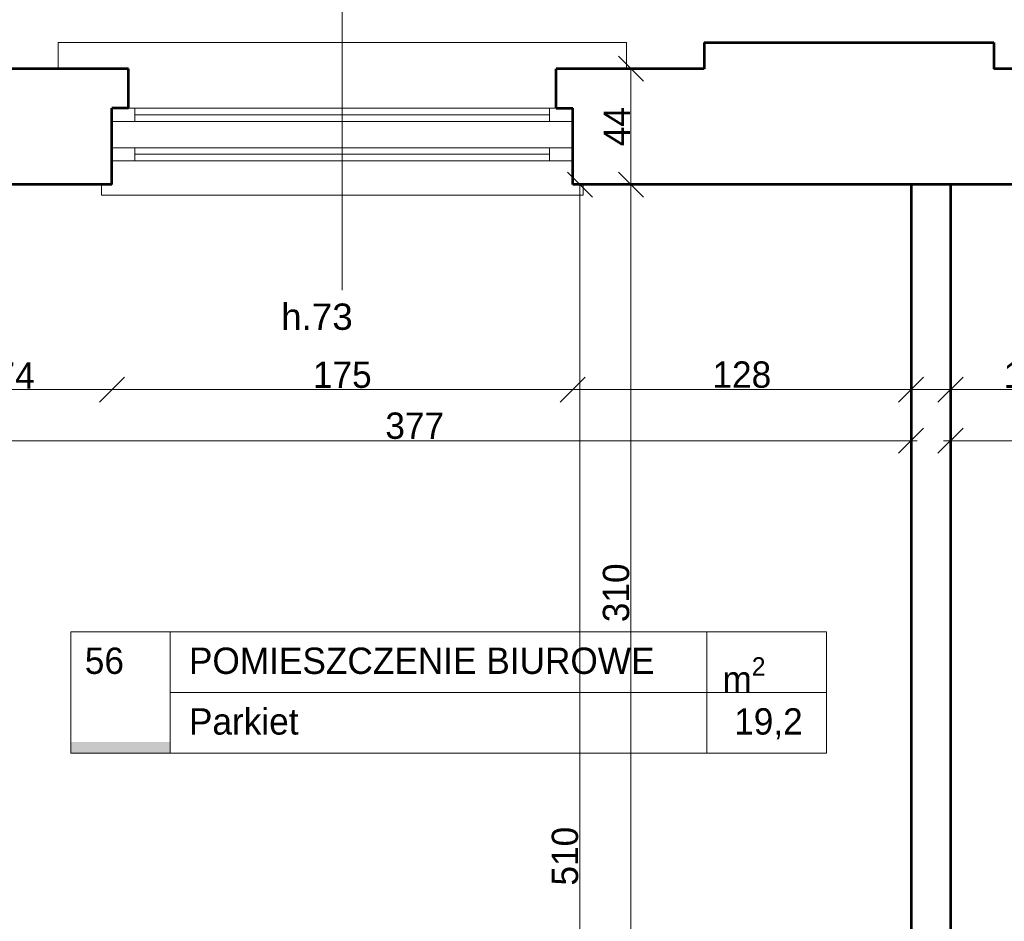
# Model space of a CAD drawing. Header units: inches. Extents: x -21887 to 84279, y -131485 to 67836.
# Tile 224 of 256: x 35205 to 38945, y 57773 to 61197. Entities that reach past the tile are written whole.
import ezdxf

# ---------------------------------------------------------------- set-up
doc = ezdxf.new("R2010")
doc.units = ezdxf.units.IN
doc.header["$MEASUREMENT"] = 0
doc.linetypes.add('Dashed copy', pattern=[200, 100, -100])
doc.layers.get('0').update_dxf_attribs({"lineweight": 13})
doc.layers.get('Defpoints').update_dxf_attribs({"lineweight": 13})
for name, color, linetype, lineweight in [('AI_MURY', 7, 'Continuous', 53), ('Dimensioning', 7, 'Continuous', 13), ('DRZWI', 7, 'Continuous', 13), ('dzialowki', 7, 'Continuous', 53), ('OPISY TABELKI', 7, 'Continuous', 13), ('PODCIAGI', 7, 'Continuous', 13)]:
    doc.layers.add(name, color=color, linetype=linetype, lineweight=lineweight)
doc.styles.add('GENERATED_STYLE_7', font='txt')
doc.styles.add('GENERATED_STYLE_8', font='txt')
doc.styles.add('GENERATED_STYLE_9', font='txt')
doc.styles.add('Style-Courier New', font='txt')
doc.dimstyles.new('Dimstyle_4', dxfattribs={"dimtxt": 100, "dimasz": 95, "dimexe": 0, "dimexo": 0, "dimgap": 0.09, "dimtad": 1, "dimdec": 0, "dimlfac": 0.1, "dimzin": 0, "dimdsep": 46, "dimlunit": 5, "dimtxsty": 'GENERATED_STYLE_7', "dimblk": 'ARROWHEAD_6', "dimcen": 0.09, "dimclrd": 161, "dimclre": 161, "dimclrt": 7, "dimadec": 0, "dimazin": 0, "dimtfac": 1, "dimtdec": 0, "dimtmove": 0, "dimatfit": 3, "dimfxl": 0, "dimtolj": 1, "dimtzin": 0, "dimarcsym": 0})
doc.dimstyles.new('Dimstyle_5', dxfattribs={"dimtxt": 100, "dimasz": 95, "dimexe": 0.18, "dimexo": 0, "dimgap": 0.09, "dimtad": 1, "dimtih": 1, "dimtoh": 1, "dimdec": 0, "dimlfac": 0.1, "dimzin": 0, "dimdsep": 46, "dimlunit": 5, "dimtxsty": 'GENERATED_STYLE_7', "dimblk": 'ARROWHEAD_6', "dimcen": 0.09, "dimclrd": 161, "dimclre": 161, "dimclrt": 7, "dimadec": 0, "dimazin": 0, "dimtfac": 1, "dimtdec": 0, "dimtmove": 0, "dimatfit": 3, "dimfxl": 0, "dimtolj": 1, "dimtzin": 0, "dimarcsym": 0})

# ---------------------------------------------------------------- blocks, each defined once
blk = doc.blocks.new('ARROWHEAD_6')
at = {"color": 0, "linetype": 'Continuous'}
for p, q in [((-0.5, -0.5), (0.5, 0.5)), ((0, 0), (-1, 0))]:
    blk.add_line(p, q, dxfattribs=at)
blk = doc.blocks.new('*U170')
at = {"layer": 'Defpoints', "color": 0, "linetype": 'Continuous'}
for p in [(37332.9, 60570.7), (38590.5, 60570.7), (37332.9, 55470.7)]:
    blk.add_point(p, dxfattribs=at)
at = {"layer": 'Dimensioning', "color": 161, "linetype": 'Continuous', "lineweight": -2}
for p, q in [((37333.1, 60570.7), (37332.9, 60570.7)), ((37332.9, 55565.7), (37332.9, 60475.7))]:
    blk.add_line(p, q, dxfattribs=at)
at = {"layer": 'Dimensioning', "color": 161, "linetype": 'Continuous', "lineweight": -2, "xscale": 95, "yscale": 95, "zscale": 95}
for p, rotation in [((37332.9, 60570.7), 90), ((37332.9, 55470.7), 270)]:
    blk.add_blockref('ARROWHEAD_6', p, dxfattribs=dict(at, rotation=rotation))
at = {"layer": 'Dimensioning', "color": 7, "linetype": 'Continuous', "insert": (37276.6, 58020.7), "char_height": 100, "attachment_point": 5, "rotation": 90, "style": 'GENERATED_STYLE_7'}
blk.add_mtext('510', dxfattribs=at)
blk = doc.blocks.new('*D1846')
at = {"layer": 'Defpoints'}
for p in [(37332.9, 60570.7), (38590.5, 60570.7), (37332.9, 58020.7), (37332.9, 55470.7)]:
    blk.add_point(p, dxfattribs=at)
at = {"layer": 'Dimensioning', "color": 161, "linetype": 'Continuous'}
blk.add_blockref('*U170', (0, 0), dxfattribs=at)
blk = doc.blocks.new('*U1085')
at = {"layer": 'Defpoints', "color": 0, "linetype": 'Continuous'}
for p in [(38590.5, 59598.3), (34820.5, 59389.2), (38590.5, 59305.6)]:
    blk.add_point(p, dxfattribs=at)
at = {"layer": 'Dimensioning', "color": 161, "linetype": 'Continuous', "lineweight": -2}
for p, q in [((34820.5, 59598.2), (34820.5, 59598.5)), ((34915.5, 59598.3), (38495.5, 59598.3)), ((38590.5, 59598.2), (38590.5, 59598.5))]:
    blk.add_line(p, q, dxfattribs=at)
at = {"layer": 'Dimensioning', "color": 161, "linetype": 'Continuous', "lineweight": -2, "xscale": 95, "yscale": 95, "zscale": 95, "rotation": 180}
blk.add_blockref('ARROWHEAD_6', (34820.5, 59598.3), dxfattribs=at)
at = {"layer": 'Dimensioning', "color": 161, "linetype": 'Continuous', "lineweight": -2, "xscale": 95, "yscale": 95, "zscale": 95}
blk.add_blockref('ARROWHEAD_6', (38590.5, 59598.3), dxfattribs=at)
at = {"layer": 'Dimensioning', "color": 7, "linetype": 'Continuous', "insert": (36705.5, 59654.6), "char_height": 100, "attachment_point": 5, "style": 'GENERATED_STYLE_7'}
blk.add_mtext('377', dxfattribs=at)
blk = doc.blocks.new('*D2047')
at = {"layer": 'Defpoints'}
for p in [(36705.5, 59598.3), (38590.5, 59598.3), (34820.5, 59389.2), (38590.5, 59305.6)]:
    blk.add_point(p, dxfattribs=at)
at = {"layer": 'Dimensioning', "color": 161, "linetype": 'Continuous'}
blk.add_blockref('*U1085', (0, 0), dxfattribs=at)
blk = doc.blocks.new('*U1086')
at = {"layer": 'Defpoints', "color": 0, "linetype": 'Continuous'}
for p in [(42510.5, 59598.3), (38740.5, 59357.9), (42510.5, 59274.2)]:
    blk.add_point(p, dxfattribs=at)
at = {"layer": 'Dimensioning', "color": 161, "linetype": 'Continuous', "lineweight": -2}
for p, q in [((38740.5, 59598.2), (38740.5, 59598.5)), ((38835.5, 59598.3), (42415.5, 59598.3)), ((42510.5, 59598.2), (42510.5, 59598.5))]:
    blk.add_line(p, q, dxfattribs=at)
at = {"layer": 'Dimensioning', "color": 161, "linetype": 'Continuous', "lineweight": -2, "xscale": 95, "yscale": 95, "zscale": 95, "rotation": 180}
blk.add_blockref('ARROWHEAD_6', (38740.5, 59598.3), dxfattribs=at)
at = {"layer": 'Dimensioning', "color": 161, "linetype": 'Continuous', "lineweight": -2, "xscale": 95, "yscale": 95, "zscale": 95}
blk.add_blockref('ARROWHEAD_6', (42510.5, 59598.3), dxfattribs=at)
at = {"layer": 'Dimensioning', "color": 7, "linetype": 'Continuous', "insert": (40625.5, 59654.6), "char_height": 100, "attachment_point": 5, "style": 'GENERATED_STYLE_7'}
blk.add_mtext('377', dxfattribs=at)
blk = doc.blocks.new('*D2048')
at = {"layer": 'Defpoints'}
for p in [(40625.5, 59598.3), (42510.5, 59598.3), (38740.5, 59357.9), (42510.5, 59274.2)]:
    blk.add_point(p, dxfattribs=at)
at = {"layer": 'Dimensioning', "color": 161, "linetype": 'Continuous'}
blk.add_blockref('*U1086', (0, 0), dxfattribs=at)
blk = doc.blocks.new('*U353')
at = {"layer": 'Defpoints', "color": 0, "linetype": 'Continuous'}
for p in [(37527, 60570.7), (38590.5, 60570.7), (38590.5, 57470.7)]:
    blk.add_point(p, dxfattribs=at)
at = {"layer": 'Dimensioning', "color": 161, "linetype": 'Continuous', "lineweight": -2}
for p, q in [((37527.2, 60570.7), (37527, 60570.7)), ((37527, 57565.7), (37527, 60475.7)), ((37527.2, 57470.7), (37527, 57470.7))]:
    blk.add_line(p, q, dxfattribs=at)
at = {"layer": 'Dimensioning', "color": 161, "linetype": 'Continuous', "lineweight": -2, "xscale": 95, "yscale": 95, "zscale": 95}
for p, rotation in [((37527, 60570.7), 90), ((37527, 57470.7), 270)]:
    blk.add_blockref('ARROWHEAD_6', p, dxfattribs=dict(at, rotation=rotation))
at = {"layer": 'Dimensioning', "color": 7, "linetype": 'Continuous', "insert": (37470.7, 59020.7), "char_height": 100, "attachment_point": 5, "rotation": 90, "style": 'GENERATED_STYLE_7'}
blk.add_mtext('310', dxfattribs=at)
blk = doc.blocks.new('*D2299')
at = {"layer": 'Defpoints'}
for p in [(37527, 60570.7), (38590.5, 60570.7), (37527, 59020.7), (38590.5, 57470.7)]:
    blk.add_point(p, dxfattribs=at)
at = {"layer": 'Dimensioning', "color": 161, "linetype": 'Continuous'}
blk.add_blockref('*U353', (0, 0), dxfattribs=at)
blk = doc.blocks.new('*U354')
at = {"layer": 'Defpoints', "color": 0, "linetype": 'Continuous'}
for p in [(37527, 61010.7), (37681.7, 61010.7), (38590.5, 60570.7)]:
    blk.add_point(p, dxfattribs=at)
at = {"layer": 'Dimensioning', "color": 161, "linetype": 'Continuous', "lineweight": -2}
for p, q in [((37527.2, 61010.7), (37527, 61010.7)), ((37527, 60665.7), (37527, 60915.7)), ((37527.2, 60570.7), (37527, 60570.7))]:
    blk.add_line(p, q, dxfattribs=at)
at = {"layer": 'Dimensioning', "color": 161, "linetype": 'Continuous', "lineweight": -2, "xscale": 95, "yscale": 95, "zscale": 95}
for p, rotation in [((37527, 61010.7), 90), ((37527, 60570.7), 270)]:
    blk.add_blockref('ARROWHEAD_6', p, dxfattribs=dict(at, rotation=rotation))
at = {"layer": 'Dimensioning', "color": 7, "linetype": 'Continuous', "insert": (37473.3, 60790.7), "char_height": 100, "attachment_point": 5, "rotation": 90, "style": 'GENERATED_STYLE_7'}
blk.add_mtext('44', dxfattribs=at)
blk = doc.blocks.new('*D2300')
at = {"layer": 'Defpoints'}
for p in [(37527, 61010.7), (37681.7, 61010.7), (37527, 60790.7), (38590.5, 60570.7)]:
    blk.add_point(p, dxfattribs=at)
at = {"layer": 'Dimensioning', "color": 161, "linetype": 'Continuous'}
blk.add_blockref('*U354', (0, 0), dxfattribs=at)
blk = doc.blocks.new('*U1713')
at = {"layer": 'Defpoints', "color": 0, "linetype": 'Continuous'}
for p in [(35555.5, 60620.1), (34820.5, 60570.7), (35555.5, 59792.4)]:
    blk.add_point(p, dxfattribs=at)
at = {"layer": 'Dimensioning', "color": 161, "linetype": 'Continuous', "lineweight": -2}
for p, q in [((34820.5, 59792.6), (34820.5, 59792.3)), ((34915.5, 59792.4), (35460.5, 59792.4)), ((35555.5, 59792.6), (35555.5, 59792.3))]:
    blk.add_line(p, q, dxfattribs=at)
at = {"layer": 'Dimensioning', "color": 161, "linetype": 'Continuous', "lineweight": -2, "xscale": 95, "yscale": 95, "zscale": 95, "rotation": 180}
blk.add_blockref('ARROWHEAD_6', (34820.5, 59792.4), dxfattribs=at)
at = {"layer": 'Dimensioning', "color": 161, "linetype": 'Continuous', "lineweight": -2, "xscale": 95, "yscale": 95, "zscale": 95}
blk.add_blockref('ARROWHEAD_6', (35555.5, 59792.4), dxfattribs=at)
at = {"layer": 'Dimensioning', "color": 7, "linetype": 'Continuous', "insert": (35188, 59846.2), "char_height": 100, "attachment_point": 5, "style": 'GENERATED_STYLE_7'}
blk.add_mtext('74', dxfattribs=at)
blk = doc.blocks.new('*D3391')
at = {"layer": 'Defpoints'}
for p in [(35555.5, 60620.1), (34820.5, 60570.7), (35188, 59792.4), (35555.5, 59792.4)]:
    blk.add_point(p, dxfattribs=at)
at = {"layer": 'Dimensioning', "color": 161, "linetype": 'Continuous'}
blk.add_blockref('*U1713', (0, 0), dxfattribs=at)
blk = doc.blocks.new('*U1714')
at = {"layer": 'Defpoints', "color": 0, "linetype": 'Continuous'}
for p in [(35555.5, 60620.1), (37305.5, 60615.1), (37305.5, 59792.4)]:
    blk.add_point(p, dxfattribs=at)
at = {"layer": 'Dimensioning', "color": 161, "linetype": 'Continuous', "lineweight": -2}
for p, q in [((35555.5, 59792.6), (35555.5, 59792.3)), ((35650.5, 59792.4), (37210.5, 59792.4)), ((37305.5, 59792.6), (37305.5, 59792.3))]:
    blk.add_line(p, q, dxfattribs=at)
at = {"layer": 'Dimensioning', "color": 161, "linetype": 'Continuous', "lineweight": -2, "xscale": 95, "yscale": 95, "zscale": 95, "rotation": 180}
blk.add_blockref('ARROWHEAD_6', (35555.5, 59792.4), dxfattribs=at)
at = {"layer": 'Dimensioning', "color": 161, "linetype": 'Continuous', "lineweight": -2, "xscale": 95, "yscale": 95, "zscale": 95}
blk.add_blockref('ARROWHEAD_6', (37305.5, 59792.4), dxfattribs=at)
at = {"layer": 'Dimensioning', "color": 7, "linetype": 'Continuous', "insert": (36430.5, 59848.2), "char_height": 100, "attachment_point": 5, "style": 'GENERATED_STYLE_7'}
blk.add_mtext('175', dxfattribs=at)
blk = doc.blocks.new('*D3392')
at = {"layer": 'Defpoints'}
for p in [(35555.5, 60620.1), (37305.5, 60615.1), (36430.5, 59792.4), (37305.5, 59792.4)]:
    blk.add_point(p, dxfattribs=at)
at = {"layer": 'Dimensioning', "color": 161, "linetype": 'Continuous'}
blk.add_blockref('*U1714', (0, 0), dxfattribs=at)
blk = doc.blocks.new('*U1715')
at = {"layer": 'Defpoints', "color": 0, "linetype": 'Continuous'}
for p in [(37305.5, 60615.1), (38590.5, 60570.7), (38590.5, 59792.4)]:
    blk.add_point(p, dxfattribs=at)
at = {"layer": 'Dimensioning', "color": 161, "linetype": 'Continuous', "lineweight": -2}
for p, q in [((37305.5, 59792.6), (37305.5, 59792.3)), ((37400.5, 59792.4), (38495.5, 59792.4)), ((38590.5, 59792.6), (38590.5, 59792.3))]:
    blk.add_line(p, q, dxfattribs=at)
at = {"layer": 'Dimensioning', "color": 161, "linetype": 'Continuous', "lineweight": -2, "xscale": 95, "yscale": 95, "zscale": 95, "rotation": 180}
blk.add_blockref('ARROWHEAD_6', (37305.5, 59792.4), dxfattribs=at)
at = {"layer": 'Dimensioning', "color": 161, "linetype": 'Continuous', "lineweight": -2, "xscale": 95, "yscale": 95, "zscale": 95}
blk.add_blockref('ARROWHEAD_6', (38590.5, 59792.4), dxfattribs=at)
at = {"layer": 'Dimensioning', "color": 7, "linetype": 'Continuous', "insert": (37948, 59848.7), "char_height": 100, "attachment_point": 5, "style": 'GENERATED_STYLE_7'}
blk.add_mtext('128', dxfattribs=at)
blk = doc.blocks.new('*D3393')
at = {"layer": 'Defpoints'}
for p in [(37305.5, 60615.1), (38590.5, 60570.7), (37948, 59792.4), (38590.5, 59792.4)]:
    blk.add_point(p, dxfattribs=at)
at = {"layer": 'Dimensioning', "color": 161, "linetype": 'Continuous'}
blk.add_blockref('*U1715', (0, 0), dxfattribs=at)
blk = doc.blocks.new('*U1716')
at = {"layer": 'Defpoints', "color": 0, "linetype": 'Continuous'}
for p in [(38590.5, 60570.7), (38740.5, 60570.7), (38740.5, 59792.4)]:
    blk.add_point(p, dxfattribs=at)
at = {"layer": 'Dimensioning', "color": 161, "linetype": 'Continuous', "lineweight": -2}
for p, q in [((38495.5, 59792.4), (38400.5, 59792.4)), ((38590.5, 59792.6), (38590.5, 59792.3)), ((38590.5, 59792.4), (38740.5, 59792.4)), ((38740.5, 59792.6), (38740.5, 59792.3)), ((38835.5, 59792.4), (39103.9, 59792.4))]:
    blk.add_line(p, q, dxfattribs=at)
at = {"layer": 'Dimensioning', "color": 161, "linetype": 'Continuous', "lineweight": -2, "xscale": 95, "yscale": 95, "zscale": 95}
blk.add_blockref('ARROWHEAD_6', (38590.5, 59792.4), dxfattribs=at)
at = {"layer": 'Dimensioning', "color": 161, "linetype": 'Continuous', "lineweight": -2, "xscale": 95, "yscale": 95, "zscale": 95, "rotation": 180}
blk.add_blockref('ARROWHEAD_6', (38740.5, 59792.4), dxfattribs=at)
at = {"layer": 'Dimensioning', "color": 7, "linetype": 'Continuous', "insert": (39017.2, 59848.2), "char_height": 100, "attachment_point": 5, "style": 'GENERATED_STYLE_7'}
blk.add_mtext('15', dxfattribs=at)
blk = doc.blocks.new('*D3394')
at = {"layer": 'Defpoints'}
for p in [(38590.5, 60570.7), (38740.5, 60570.7), (38740.5, 59792.4), (39017.2, 59792.4)]:
    blk.add_point(p, dxfattribs=at)
at = {"layer": 'Dimensioning', "color": 161, "linetype": 'Continuous'}
blk.add_blockref('*U1716', (0, 0), dxfattribs=at)
blk = doc.blocks.new('*U1717')
at = {"layer": 'Defpoints', "color": 0, "linetype": 'Continuous'}
for p in [(38740.5, 60570.7), (39405.5, 60570.7), (39405.5, 59792.4)]:
    blk.add_point(p, dxfattribs=at)
at = {"layer": 'Dimensioning', "color": 161, "linetype": 'Continuous', "lineweight": -2}
for p, q in [((38740.5, 59792.6), (38740.5, 59792.3)), ((38835.5, 59792.4), (39310.5, 59792.4)), ((39405.5, 59792.6), (39405.5, 59792.3))]:
    blk.add_line(p, q, dxfattribs=at)
at = {"layer": 'Dimensioning', "color": 161, "linetype": 'Continuous', "lineweight": -2, "xscale": 95, "yscale": 95, "zscale": 95, "rotation": 180}
blk.add_blockref('ARROWHEAD_6', (38740.5, 59792.4), dxfattribs=at)
at = {"layer": 'Dimensioning', "color": 161, "linetype": 'Continuous', "lineweight": -2, "xscale": 95, "yscale": 95, "zscale": 95}
blk.add_blockref('ARROWHEAD_6', (39405.5, 59792.4), dxfattribs=at)
at = {"layer": 'Dimensioning', "color": 7, "linetype": 'Continuous', "insert": (39073, 59848.7), "char_height": 100, "attachment_point": 5, "style": 'GENERATED_STYLE_7'}
blk.add_mtext('67', dxfattribs=at)
blk = doc.blocks.new('*D3395')
at = {"layer": 'Defpoints'}
for p in [(38740.5, 60570.7), (39405.5, 60570.7), (39073, 59792.4), (39405.5, 59792.4)]:
    blk.add_point(p, dxfattribs=at)
at = {"layer": 'Dimensioning', "color": 161, "linetype": 'Continuous'}
blk.add_blockref('*U1717', (0, 0), dxfattribs=at)

msp = doc.modelspace()

# ---------------------------------------------------------------- hatches: boundary and pattern name
at = {"layer": 'OPISY TABELKI', "extrusion": (0, 0, -1)}
msp.add_hatch(color=7, dxfattribs=at).paths.add_polyline_path([(-35776.3, 58411.4), (-35776.3, 58453.6), (-35399.8, 58453.6), (-35399.8, 58411.4)], flags=16)

# ---------------------------------------------------------------- linework, layer by layer
at = {"layer": 'AI_MURY', "color": 7, "linetype": 'Continuous'}
for p, q in [((37805.5, 61110.7), (37805.5, 61010.7)), ((37805.5, 61110.7), (38905.5, 61110.7)), ((38905.5, 61110.7), (38905.5, 61010.7)), ((35618, 61010.7), (35055.5, 61010.7)), ((35618, 60860.7), (35618, 61010.7)), ((37805.5, 61010.7), (37243, 61010.7)), ((37243, 60860.7), (37243, 61010.7)), ((39468, 61010.7), (38905.5, 61010.7)), ((35555.5, 60570.7), (35555.5, 60860.7)), ((35618, 60860.7), (35555.5, 60860.7)), ((37243, 60860.7), (37305.5, 60860.7)), ((37305.5, 60570.7), (37305.5, 60860.7)), ((35555.5, 60570.7), (33455.5, 60570.7)), ((39405.5, 60570.7), (37305.5, 60570.7))]:
    msp.add_line(p, q, dxfattribs=at)
at = {"layer": 'DRZWI', "color": 220, "linetype": 'Continuous'}
for p, q in [((36430.5, 62021.1), (36430.5, 60170.3)), ((35643, 60860.7), (35618, 60860.7)), ((35643, 60810.7), (35643, 60860.7)), ((37218, 60860.7), (35643, 60860.7)), ((37218, 60810.7), (37218, 60860.7)), ((37218, 60860.7), (37243, 60860.7)), ((35643, 60810.7), (35555.5, 60810.7)), ((37218, 60835.7), (35643, 60835.7)), ((37218, 60810.7), (35643, 60810.7)), ((37218, 60810.7), (37305.5, 60810.7)), ((35643, 60710.7), (35555.5, 60710.7)), ((35643, 60660.7), (35643, 60710.7)), ((37218, 60710.7), (35643, 60710.7)), ((37218, 60710.7), (37305.5, 60710.7)), ((37218, 60660.7), (37218, 60710.7)), ((35643, 60660.7), (35555.5, 60660.7)), ((37218, 60685.7), (35643, 60685.7)), ((37218, 60660.7), (35643, 60660.7)), ((37218, 60660.7), (37305.5, 60660.7))]:
    msp.add_line(p, q, dxfattribs=at)
at = {"layer": 'DRZWI', "color": 251, "linetype": 'Continuous'}
for p, q in [((37509.4, 61110.7), (35351.6, 61110.7)), ((35351.6, 61110.7), (35351.6, 61010.7)), ((37509.4, 61110.7), (37509.4, 61010.7)), ((35515.5, 60570.7), (35515.5, 60530.7)), ((37345.5, 60570.7), (37345.5, 60530.7)), ((37345.5, 60530.7), (35515.5, 60530.7))]:
    msp.add_line(p, q, dxfattribs=at)
at = {"layer": 'dzialowki', "color": 12, "linetype": 'Continuous'}
for p, q in [((38590.5, 60570.7), (38590.5, 57390.7)), ((38740.5, 60570.7), (38740.5, 57390.7))]:
    msp.add_line(p, q, dxfattribs=at)
at = {"layer": 'OPISY TABELKI', "color": 7, "linetype": 'Continuous'}
for p, q in [((35399.8, 58872.2), (38269.6, 58872.2)), ((35399.8, 58872.2), (35399.8, 58411.4)), ((35776.3, 58872.2), (35776.3, 58411.4)), ((37815.6, 58872.2), (37815.6, 58411.4)), ((38269.6, 58872.2), (38269.6, 58411.4)), ((35776.3, 58641.8), (38269.6, 58641.8)), ((35399.8, 58411.4), (38269.6, 58411.4))]:
    msp.add_line(p, q, dxfattribs=at)
at = {"layer": 'PODCIAGI', "color": 9, "linetype": 'Dashed copy'}
for p, q in [((12313.5, 59792.4), (41247.6, 59792.4)), ((12313.5, 59598.3), (41247.6, 59598.3))]:
    msp.add_line(p, q, dxfattribs=at)

# ---------------------------------------------------------------- texts
at = {"layer": 'DRZWI', "color": 220, "insert": (36198.3, 60119.2), "char_height": 100, "width": 460.863, "attachment_point": 1, "style": 'GENERATED_STYLE_7'}
msp.add_mtext('\\fArial|b0|i0|c238|p39;h.73', dxfattribs=at)
at = {"layer": 'OPISY TABELKI', "color": 7, "char_height": 100, "attachment_point": 1}
for s, insert, width, style in [('56', (35452.5, 58812.7), 323.775, 'GENERATED_STYLE_8'), ('POMIESZCZENIE BIUROWE  ', (35848.1, 58812.7), 2409.415, 'GENERATED_STYLE_9'), ('\\A1;m\\H70.000000;\\S2^  ;', (37874.4, 58776.1), 323.775, 'GENERATED_STYLE_9'), ('Parkiet  ', (35848.1, 58582.3), 2409.415, 'GENERATED_STYLE_9'), ('  19,2          ', (37844.6, 58582.3), 424.969, 'GENERATED_STYLE_9')]:
    msp.add_mtext(s, dxfattribs=dict(at, insert=insert, width=width, style=style))

# ---------------------------------------------------------------- dimensions: what is measured, and where the dimension line sits
at = {"layer": 'Dimensioning', "color": 161, "linetype": 'Continuous'}
for base, p1, p2, picture, middle in [((37527, 61010.7), (38590.5, 60570.7), (37681.7, 61010.7), '*D2300', (37527, 60790.7)), ((37332.9, 60570.7), (37332.9, 55470.7), (38590.5, 60570.7), '*D1846', (37332.9, 58020.7)), ((37527, 60570.7), (38590.5, 57470.7), (38590.5, 60570.7), '*D2299', (37527, 59020.7))]:
    dim = msp.add_linear_dim(base=base, p1=p1, p2=p2, angle=90, dimstyle='Dimstyle_4', override={"dimtxsty": 'Style-Courier New', "dimclrd": 0, "dimclre": 161, "dimlwe": 0}, dxfattribs=at)
    dim.commit()
    dim.dimension.update_dxf_attribs({"geometry": picture, "text_midpoint": middle, "dimtype": 128})
for base, p1, p2, picture, middle in [((35555.5180538, 59792.4326129), (34820.5180538, 60570.7131048), (35555.5180538, 60620.1284717), '*D3391', (35188.0180538, 59792.4326129)), ((37305.5, 59792.4), (35555.5, 60620.1), (37305.5, 60615.1), '*D3392', (36430.5, 59792.4)), ((38590.5180538, 59792.4326129), (37305.5180538, 60615.0871253), (38590.5180538, 60570.7131048), '*D3393', (37948.0180538, 59792.4326129)), ((38740.5, 59792.4), (38590.5, 60570.7), (38740.5, 60570.7), '*D3394', (39017.2, 59792.4)), ((39405.5180538, 59792.4326129), (38740.5180538, 60570.7131048), (39405.5180538, 60570.7131048), '*D3395', (39073.0180538, 59792.4326129)), ((38590.5, 59598.3), (34820.5, 59389.2), (38590.5, 59305.6), '*D2047', (36705.5, 59598.3)), ((42510.5, 59598.3), (38740.5, 59357.9), (42510.5, 59274.2), '*D2048', (40625.5, 59598.3))]:
    dim = msp.add_linear_dim(base=base, p1=p1, p2=p2, dimstyle='Dimstyle_5', override={"dimtxsty": 'Style-Courier New', "dimclrd": 0, "dimclre": 161, "dimlwe": 0}, dxfattribs=at)
    dim.commit()
    dim.dimension.update_dxf_attribs({"geometry": picture, "text_midpoint": middle, "dimtype": 128})

doc.saveas('drawing.dxf')
